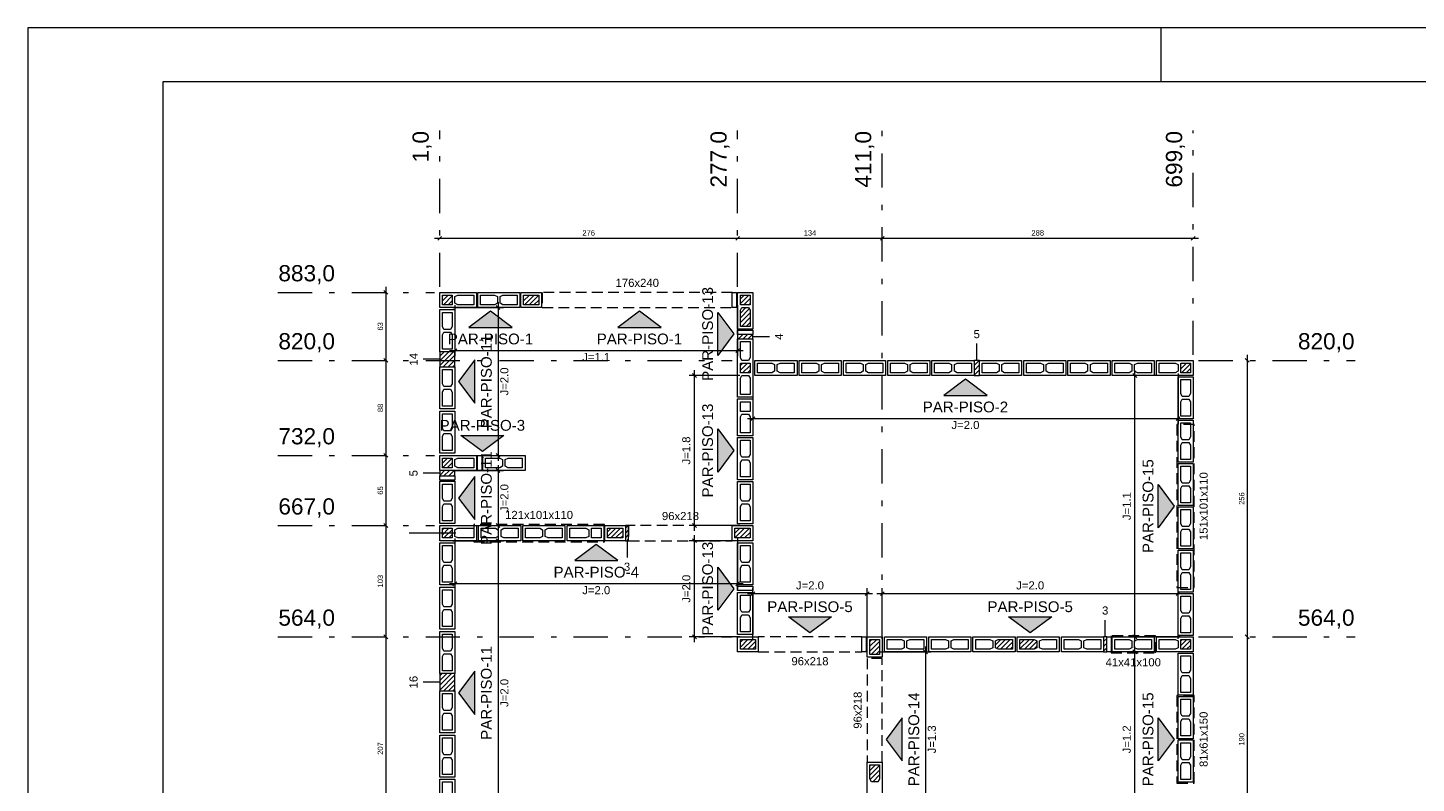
# Model space of a CAD drawing. Header units: millimetres. Extents: x 337 to 624, y -381 to -65.
# Tile 103 of 139: x 337 to 363, y -79 to -65. Entities that reach past the tile are written whole.
import ezdxf

# ---------------------------------------------------------------- set-up
doc = ezdxf.new("R2010")
doc.units = ezdxf.units.MM
doc.header["$MEASUREMENT"] = 0
doc.linetypes.add('DASHDOT2', pattern=[1.27, 0.635, -0.3175, 0, -0.3175])
doc.linetypes.add('JIS_02_2.0', pattern=[0.3, 0.2, -0.1])
for name, color, linetype, lineweight in [('Cotas', 7, 'Continuous', 5), ('Nível 1', 142, 'Continuous', 0), ('PA-Ajustes', 8, 'Continuous', 5), ('PA-Eixos', 9, 'DASHDOT2', 13), ('PA-Graute', 8, 'Continuous', 0), ('PA-Janelas', 6, 'JIS_02_2.0', 0), ('PA-Portas', 6, 'JIS_02_2.0', 0), ('PE-Contrafiamento L', 1, 'Continuous', 13), ('PE-Contrafiamento T', 1, 'Continuous', 5), ('PE-Inteiro', 7, 'Continuous', 5), ('PE-Meio', 1, 'Continuous', 5), ('PE-Pastilha', 3, 'Continuous', 5), ('PE-Textos paredes', 7, 'Continuous', 5), ('PRANCHA 01', 7, 'Continuous', 20), ('Texto da cota', 7, 'Continuous', 0), ('Textos', 7, 'Continuous', 5)]:
    doc.layers.add(name, color=color, linetype=linetype, lineweight=lineweight)
doc.styles.add('Arial', font='arial.ttf')
pattern_1 = [(45, (273.400673, -183.737953), (-0.044194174, 0.044194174), [])]

msp = doc.modelspace()

# ---------------------------------------------------------------- hatches: boundary and pattern name
at = {"layer": 'PA-Ajustes', "linetype": 'Continuous'}
h = msp.add_hatch(dxfattribs=at)
h.set_pattern_fill('ANSI31', color=8, scale=0.5, style=0)
h.set_pattern_definition(pattern_1)
h.paths.add_polyline_path([(350.8649, -70.7497), (350.5849, -70.7497), (350.5849, -70.8297), (350.8649, -70.8297)])
h = msp.add_hatch(dxfattribs=at)
h.set_pattern_fill('ANSI31', color=8, scale=0.5, style=0)
h.set_pattern_definition(pattern_1)
h.paths.add_polyline_path([(345.0649, -71.3497), (345.3449, -71.3497), (345.3449, -71.0697), (345.0649, -71.0697)])
h = msp.add_hatch(dxfattribs=at)
h.set_pattern_fill('ANSI31', color=8, scale=0.5, style=0)
h.set_pattern_definition(pattern_1)
h.paths.add_polyline_path([(354.9649, -71.2297), (354.9649, -71.5097), (355.0651, -71.5097), (355.0651, -71.2297)])
h = msp.add_hatch(dxfattribs=at)
h.set_pattern_fill('ANSI31', color=8, scale=0.5, style=0)
h.set_pattern_definition(pattern_1)
h.paths.add_polyline_path([(345.0649, -73.3697), (345.3449, -73.3697), (345.3449, -73.2697), (345.0649, -73.2697)])
h = msp.add_hatch(dxfattribs=at)
h.set_pattern_fill('ANSI31', color=8, scale=0.5, style=0)
h.set_pattern_definition(pattern_1)
h.paths.add_polyline_path([(348.5049, -74.2897), (348.5049, -74.5697), (348.5649, -74.5697), (348.5649, -74.2897)])
h = msp.add_hatch(dxfattribs=at)
h.set_pattern_fill('ANSI31', color=8, scale=0.5, style=0)
h.set_pattern_definition(pattern_1)
h.paths.add_polyline_path([(357.4251, -76.6297), (357.4251, -76.3497), (357.3651, -76.3497), (357.3651, -76.6297)])
h = msp.add_hatch(dxfattribs=at)
h.set_pattern_fill('ANSI31', color=8, scale=0.5, style=0)
h.set_pattern_definition(pattern_1)
h.paths.add_polyline_path([(345.0649, -77.3497), (345.3449, -77.3497), (345.3449, -77.0297), (345.0649, -77.0297)])
at = {"layer": 'PA-Graute', "linetype": 'Continuous'}
h = msp.add_hatch(dxfattribs=at)
h.set_pattern_fill('ANSI31', color=8, scale=0.5, style=0)
h.set_pattern_definition(pattern_1)
h.paths.add_polyline_path([(345.1149, -70.0197), (345.2949, -70.0197), (345.2949, -70.1997), (345.1149, -70.1997)])
h = msp.add_hatch(dxfattribs=at)
h.set_pattern_fill('ANSI31', color=8, scale=0.5, style=0)
h.set_pattern_definition(pattern_1)
h.paths.add_polyline_path([(346.6177, -70.0197), (346.8977, -70.0197), (346.8977, -70.1997), (346.6177, -70.1997)])
h = msp.add_hatch(dxfattribs=at)
h.set_pattern_fill('ANSI31', color=8, scale=0.5, style=0)
h.set_pattern_definition(pattern_1)
h.paths.add_polyline_path([(350.8149, -70.0197), (350.8149, -70.1997), (350.6349, -70.1997), (350.6349, -70.0197)])
h = msp.add_hatch(dxfattribs=at)
h.set_pattern_fill('ANSI31', color=8, scale=0.5, style=0)
h.set_pattern_definition(pattern_1)
h.paths.add_polyline_path([(350.7869, -70.2497), (350.8149, -70.3017), (350.8149, -70.5997), (350.6349, -70.5997), (350.6349, -70.3017), (350.6629, -70.2497)])
h = msp.add_hatch(dxfattribs=at)
h.set_pattern_fill('ANSI31', color=8, scale=0.5, style=0)
h.set_pattern_definition(pattern_1)
h.paths.add_polyline_path([(350.6349, -71.4597), (350.6349, -71.2797), (350.8149, -71.2797), (350.8149, -71.4597)])
h = msp.add_hatch(dxfattribs=at)
h.set_pattern_fill('ANSI31', color=8, scale=0.5, style=0)
h.set_pattern_definition(pattern_1)
h.paths.add_polyline_path([(358.9751, -71.4597), (358.7951, -71.4597), (358.7951, -71.2797), (358.9751, -71.2797)])
h = msp.add_hatch(dxfattribs=at)
h.set_pattern_fill('ANSI31', color=8, scale=0.5, style=0)
h.set_pattern_definition(pattern_1)
h.paths.add_polyline_path([(345.1149, -73.0397), (345.2949, -73.0397), (345.2949, -73.2197), (345.1149, -73.2197)])
h = msp.add_hatch(dxfattribs=at)
h.set_pattern_fill('ANSI31', color=8, scale=0.5, style=0)
h.set_pattern_definition(pattern_1)
h.paths.add_polyline_path([(345.1149, -74.3397), (345.2949, -74.3397), (345.2949, -74.5197), (345.1149, -74.5197)])
h = msp.add_hatch(dxfattribs=at)
h.set_pattern_fill('ANSI31', color=8, scale=0.5, style=0)
h.set_pattern_definition(pattern_1)
h.paths.add_polyline_path([(348.1749, -74.3397), (348.4549, -74.3397), (348.4549, -74.5197), (348.1749, -74.5197)])
h = msp.add_hatch(dxfattribs=at)
h.set_pattern_fill('ANSI31', color=8, scale=0.5, style=0)
h.set_pattern_definition(pattern_1)
h.paths.add_polyline_path([(350.8149, -74.5197), (350.5349, -74.5197), (350.5349, -74.3397), (350.8149, -74.3397)])
h = msp.add_hatch(dxfattribs=at)
h.set_pattern_fill('ANSI31', color=8, scale=0.5, style=0)
h.set_pattern_definition(pattern_1)
h.paths.add_polyline_path([(350.6349, -76.3997), (350.9149, -76.3997), (350.9149, -76.5797), (350.6349, -76.5797)])
h = msp.add_hatch(dxfattribs=at)
h.set_pattern_fill('ANSI31', color=8, scale=0.5, style=0)
h.set_pattern_definition(pattern_1)
h.paths.add_polyline_path([(353.2151, -76.3997), (353.2151, -76.6797), (353.0351, -76.6797), (353.0351, -76.3997)])
h = msp.add_hatch(dxfattribs=at)
h.set_pattern_fill('ANSI31', color=8, scale=0.5, style=0)
h.set_pattern_definition(pattern_1)
h.paths.add_polyline_path([(355.6751, -76.5797), (355.4121, -76.5797), (355.3601, -76.5517), (355.3601, -76.4277), (355.4121, -76.3997), (355.6751, -76.3997)])
h = msp.add_hatch(dxfattribs=at)
h.set_pattern_fill('ANSI31', color=8, scale=0.5, style=0)
h.set_pattern_definition(pattern_1)
h.paths.add_polyline_path([(355.8151, -76.3997), (356.0781, -76.3997), (356.1301, -76.4277), (356.1301, -76.5517), (356.0781, -76.5797), (355.8151, -76.5797)])
h = msp.add_hatch(dxfattribs=at)
h.set_pattern_fill('ANSI31', color=8, scale=0.5, style=0)
h.set_pattern_definition(pattern_1)
h.paths.add_polyline_path([(358.9751, -76.5797), (358.7951, -76.5797), (358.7951, -76.3997), (358.9751, -76.3997)])
h = msp.add_hatch(dxfattribs=at)
h.set_pattern_fill('ANSI31', color=8, scale=0.5, style=0)
h.set_pattern_definition(pattern_1)
h.paths.add_polyline_path([(353.2151, -78.7197), (353.2151, -78.9827), (353.1871, -79.0347), (353.0631, -79.0347), (353.0351, -78.9827), (353.0351, -78.7197)])
at = {"layer": 'PE-Textos paredes', "linetype": 'Continuous'}
for points in [[(346.0049, -70.3197), (345.6049, -70.6197), (346.4049, -70.6197)], [(348.7649, -70.3197), (348.3649, -70.6197), (349.1649, -70.6197)], [(350.5149, -70.7397), (350.2149, -71.1397), (350.2149, -70.3397)], [(345.4149, -71.6197), (345.7149, -72.0197), (345.7149, -71.2197)], [(354.805, -71.5797), (354.405, -71.8797), (355.205, -71.8797)], [(350.5149, -72.8997), (350.2149, -73.2997), (350.2149, -72.4997)], [(345.8549, -72.9197), (345.4549, -72.6197), (346.2549, -72.6197)], [(345.4149, -73.7797), (345.7149, -74.1797), (345.7149, -73.3797)], [(358.6751, -73.9297), (358.3751, -74.3297), (358.3751, -73.5297)], [(347.9649, -74.6397), (347.5649, -74.9397), (348.3649, -74.9397)], [(350.5149, -75.4597), (350.2149, -75.8597), (350.2149, -75.0597)], [(351.925, -76.2797), (351.525, -75.9797), (352.325, -75.9797)], [(356.0051, -76.2797), (355.6051, -75.9797), (356.4051, -75.9797)], [(345.4149, -77.3897), (345.7149, -77.7897), (345.7149, -76.9897)], [(353.3351, -78.2497), (353.6351, -78.6497), (353.6351, -77.8497)], [(358.6751, -78.2497), (358.3751, -78.6497), (358.3751, -77.8497)]]:
    msp.add_hatch(color=7, dxfattribs=at).paths.add_polyline_path(points)

# ---------------------------------------------------------------- linework, layer by layer
at = {"layer": 'Cotas'}
for p, q in [((345.1002, -68.9343), (345.0295, -69.0051)), ((350.6202, -68.9343), (350.5495, -69.0051)), ((350.6202, -68.9343), (350.5495, -69.0051)), ((353.3004, -68.9343), (353.2297, -69.0051)), ((353.3004, -68.9343), (353.2297, -69.0051)), ((359.0604, -68.9343), (358.9897, -69.0051)), ((350.6849, -68.9697), (344.9649, -68.9697)), ((353.3651, -68.9697), (350.4849, -68.9697)), ((359.1251, -68.9697), (353.1651, -68.9697)), ((344.0295, -69.9343), (344.1002, -70.0051)), ((344.0649, -69.8697), (344.0649, -71.3297)), ((345.3449, -70.2097), (345.3449, -71.1497)), ((346.1095, -70.2143), (346.1802, -70.2851)), ((346.1449, -70.1497), (346.1449, -73.0897)), ((350.5849, -70.2097), (350.5849, -71.1497)), ((345.3049, -70.2497), (346.2449, -70.2497)), ((344.0295, -71.1943), (344.1002, -71.2651)), ((344.0295, -71.1943), (344.1002, -71.2651)), ((344.0649, -71.1297), (344.0649, -73.0897)), ((350.6849, -71.0497), (345.2449, -71.0497)), ((345.3802, -71.0143), (345.3095, -71.0851)), ((350.6202, -71.0143), (350.5495, -71.0851)), ((359.9897, -71.1943), (360.0604, -71.2651)), ((360.0251, -71.1297), (360.0251, -76.4497)), ((350.6249, -71.5097), (349.6849, -71.5097)), ((349.8202, -71.5451), (349.7495, -71.4743)), ((349.7849, -74.3897), (349.7849, -71.4097)), ((350.8649, -71.4697), (350.8649, -72.4097)), ((358.7851, -71.5097), (357.8451, -71.5097)), ((357.9804, -71.5451), (357.9097, -71.4743)), ((357.9451, -76.4497), (357.9451, -71.4097)), ((358.7451, -71.4697), (358.7451, -72.4097)), ((350.9002, -72.2743), (350.8295, -72.3451)), ((358.7804, -72.2743), (358.7097, -72.3451)), ((358.8451, -72.3097), (350.7649, -72.3097)), ((344.0295, -72.9543), (344.1002, -73.0251)), ((344.0295, -72.9543), (344.1002, -73.0251)), ((344.0649, -72.8897), (344.0649, -74.3897)), ((345.3049, -72.9897), (346.2449, -72.9897)), ((346.1095, -72.9543), (346.1802, -73.0251)), ((345.3049, -73.2697), (346.2449, -73.2697)), ((346.1095, -73.2343), (346.1802, -73.3051)), ((346.1449, -73.1697), (346.1449, -74.3897)), ((344.0295, -74.2543), (344.1002, -74.3251)), ((344.0295, -74.2543), (344.1002, -74.3251)), ((344.0649, -74.1897), (344.0649, -76.4497)), ((345.3049, -74.2897), (346.2449, -74.2897)), ((346.1095, -74.2543), (346.1802, -74.3251)), ((350.6249, -74.2897), (349.6849, -74.2897)), ((349.8202, -74.3251), (349.7495, -74.2543)), ((345.3049, -74.5697), (346.2449, -74.5697)), ((345.3449, -74.5297), (345.3449, -75.4697)), ((346.1095, -74.5343), (346.1802, -74.6051)), ((346.1449, -74.4697), (346.1449, -80.3097)), ((350.6249, -74.5697), (349.6849, -74.5697)), ((349.8202, -74.6051), (349.7495, -74.5343)), ((349.7849, -76.4497), (349.7849, -74.4697)), ((350.5849, -74.5297), (350.5849, -75.4697)), ((350.6849, -75.3697), (345.2449, -75.3697)), ((345.3802, -75.3343), (345.3095, -75.4051)), ((350.6202, -75.3343), (350.5495, -75.4051)), ((350.7649, -75.5497), (353.0851, -75.5497)), ((350.8295, -75.5851), (350.9002, -75.5143)), ((350.8649, -76.3897), (350.8649, -75.4497)), ((352.9497, -75.5851), (353.0204, -75.5143)), ((352.9851, -76.3897), (352.9851, -75.4497)), ((353.1651, -75.5497), (358.8451, -75.5497)), ((353.2297, -75.5851), (353.3004, -75.5143)), ((353.2651, -76.3897), (353.2651, -75.4497)), ((358.7097, -75.5851), (358.7804, -75.5143)), ((358.7451, -76.3897), (358.7451, -75.4497)), ((344.0295, -76.3143), (344.1002, -76.3851)), ((344.0295, -76.3143), (344.1002, -76.3851)), ((344.0649, -76.2497), (344.0649, -80.5897)), ((350.6249, -76.3497), (349.6849, -76.3497)), ((349.8202, -76.3851), (349.7495, -76.3143)), ((358.7851, -76.3497), (357.8451, -76.3497)), ((357.9804, -76.3851), (357.9097, -76.3143)), ((359.9897, -76.3143), (360.0604, -76.3851)), ((359.9897, -76.3143), (360.0604, -76.3851)), ((360.0251, -76.2497), (360.0251, -80.2497)), ((353.2251, -76.6297), (354.1651, -76.6297)), ((354.0297, -76.5943), (354.1004, -76.6651)), ((354.0651, -76.5297), (354.0651, -79.9697)), ((358.7851, -76.6297), (357.8451, -76.6297)), ((357.9804, -76.6651), (357.9097, -76.5943)), ((357.9451, -79.9697), (357.9451, -76.5297))]:
    msp.add_line(p, q, dxfattribs=at)
for points in [[(350.8749, -70.7897), (351.1749, -70.7897)], [(355.015, -71.2197), (355.015, -70.9197)], [(345.0549, -71.2097), (344.7549, -71.2097)], [(345.0549, -73.3197), (344.7549, -73.3197)], [(348.5349, -74.5797), (348.5349, -74.8797)], [(357.3951, -76.3397), (357.3951, -76.0397)], [(345.0549, -77.1897), (344.7549, -77.1897)]]:
    msp.add_lwpolyline(points, dxfattribs=at)
at = {"layer": 'Nível 1'}
msp.add_line((345.3649, -74.4297), (344.4976, -74.4297), dxfattribs=at)
at = {"layer": 'PA-Ajustes', "linetype": 'Continuous'}
for points in [[(350.8649, -70.7497), (350.5849, -70.7497), (350.5849, -70.8297), (350.8649, -70.8297), (350.8649, -70.7497)], [(345.0649, -71.3497), (345.3449, -71.3497), (345.3449, -71.0697), (345.0649, -71.0697), (345.0649, -71.3497)], [(354.9649, -71.2297), (354.9649, -71.5097), (355.0651, -71.5097), (355.0651, -71.2297), (354.9649, -71.2297)], [(345.0649, -73.3697), (345.3449, -73.3697), (345.3449, -73.2697), (345.0649, -73.2697), (345.0649, -73.3697)], [(348.5049, -74.2897), (348.5049, -74.5697), (348.5649, -74.5697), (348.5649, -74.2897), (348.5049, -74.2897)], [(357.4251, -76.6297), (357.4251, -76.3497), (357.3651, -76.3497), (357.3651, -76.6297), (357.4251, -76.6297)], [(345.0649, -77.3497), (345.3449, -77.3497), (345.3449, -77.0297), (345.0649, -77.0297), (345.0649, -77.3497)]]:
    msp.add_lwpolyline(points, dxfattribs=at)
at = {"layer": 'PA-Eixos'}
for p, q in [((345.0649, -69.8697), (345.0649, -66.9697)), ((350.5849, -69.8697), (350.5849, -66.9697)), ((353.2651, -76.2497), (353.2651, -66.9697)), ((359.0251, -71.1297), (359.0251, -66.9697)), ((342.0649, -69.9697), (344.9649, -69.9697)), ((342.0649, -71.2297), (350.4849, -71.2297)), ((359.1251, -71.2297), (362.0251, -71.2297)), ((342.0649, -72.9897), (344.9649, -72.9897)), ((342.0649, -74.2897), (344.9649, -74.2897)), ((342.0649, -76.3497), (350.4849, -76.3497)), ((359.1251, -76.3497), (362.0251, -76.3497))]:
    msp.add_line(p, q, dxfattribs=at)
at = {"layer": 'PA-Janelas'}
for points in [[(359.0451, -72.4197), (358.7251, -72.4197), (358.7251, -75.4397), (359.0451, -75.4397), (359.0451, -72.4197)], [(345.6949, -74.2697), (345.6949, -74.5897), (348.1149, -74.5897), (348.1149, -74.2697), (345.6949, -74.2697)], [(358.3251, -76.6497), (358.3251, -76.3297), (357.5051, -76.3297), (357.5051, -76.6497), (358.3251, -76.6497)], [(359.0451, -77.4397), (358.7251, -77.4397), (358.7251, -79.0597), (359.0451, -79.0597), (359.0451, -77.4397)]]:
    msp.add_lwpolyline(points, dxfattribs=at)
at = {"layer": 'PA-Portas'}
for points in [[(346.9649, -69.9697), (346.9649, -70.2497), (350.4849, -70.2497), (350.4849, -69.9697), (346.9649, -69.9697)], [(348.5649, -74.2897), (348.5649, -74.5697), (350.4849, -74.5697), (350.4849, -74.2897), (348.5649, -74.2897)], [(352.885, -76.6297), (352.885, -76.3497), (350.965, -76.3497), (350.965, -76.6297), (352.885, -76.6297)], [(352.9851, -78.6697), (353.2651, -78.6697), (353.2651, -76.7497), (352.9851, -76.7497), (352.9851, -78.6697)]]:
    msp.add_lwpolyline(points, dxfattribs=at)
at = {"layer": 'PE-Contrafiamento L', "linetype": 'Continuous'}
for points in [[(345.0649, -69.9697), (345.7449, -69.9697), (345.7449, -70.2497), (345.0649, -70.2497), (345.0649, -69.9697)], [(350.8649, -69.9697), (350.8649, -70.6497), (350.5849, -70.6497), (350.5849, -69.9697), (350.8649, -69.9697)], [(359.0251, -71.5097), (358.3451, -71.5097), (358.3451, -71.2297), (359.0251, -71.2297), (359.0251, -71.5097)], [(350.8649, -71.9447), (350.8649, -72.6247), (350.5849, -72.6247), (350.5849, -71.9447), (350.8649, -71.9447)], [(345.0649, -72.9897), (345.7449, -72.9897), (345.7449, -73.2697), (345.0649, -73.2697), (345.0649, -72.9897)], [(345.0649, -74.2897), (345.7449, -74.2897), (345.7449, -74.5697), (345.0649, -74.5697), (345.0649, -74.2897)], [(348.1049, -74.5697), (347.4249, -74.5697), (347.4249, -74.2897), (348.1049, -74.2897), (348.1049, -74.5697)], [(359.0251, -76.6297), (358.3451, -76.6297), (358.3451, -76.3497), (359.0251, -76.3497), (359.0251, -76.6297)]]:
    msp.add_lwpolyline(points, dxfattribs=at)
at = {"layer": 'PE-Contrafiamento L', "linetype": 'Continuous', "lineweight": 5}
for points in [[(345.1149, -70.0197), (345.2949, -70.0197), (345.2949, -70.1997), (345.1149, -70.1997), (345.1149, -70.0197)], [(345.3449, -70.0477), (345.3969, -70.0197), (345.6949, -70.0197), (345.6949, -70.1997), (345.3969, -70.1997), (345.3449, -70.1717), (345.3449, -70.0477)], [(350.8149, -70.0197), (350.8149, -70.1997), (350.6349, -70.1997), (350.6349, -70.0197), (350.8149, -70.0197)], [(350.7869, -70.2497), (350.8149, -70.3017), (350.8149, -70.5997), (350.6349, -70.5997), (350.6349, -70.3017), (350.6629, -70.2497), (350.7869, -70.2497)], [(358.7451, -71.4317), (358.6931, -71.4597), (358.3951, -71.4597), (358.3951, -71.2797), (358.6931, -71.2797), (358.7451, -71.3077), (358.7451, -71.4317)], [(358.9751, -71.4597), (358.7951, -71.4597), (358.7951, -71.2797), (358.9751, -71.2797), (358.9751, -71.4597)], [(350.8149, -71.9947), (350.8149, -72.1747), (350.6349, -72.1747), (350.6349, -71.9947), (350.8149, -71.9947)], [(350.7869, -72.2247), (350.8149, -72.2767), (350.8149, -72.5747), (350.6349, -72.5747), (350.6349, -72.2767), (350.6629, -72.2247), (350.7869, -72.2247)], [(345.1149, -73.0397), (345.2949, -73.0397), (345.2949, -73.2197), (345.1149, -73.2197), (345.1149, -73.0397)], [(345.3449, -73.0677), (345.3969, -73.0397), (345.6949, -73.0397), (345.6949, -73.2197), (345.3969, -73.2197), (345.3449, -73.1917), (345.3449, -73.0677)], [(345.1149, -74.3397), (345.2949, -74.3397), (345.2949, -74.5197), (345.1149, -74.5197), (345.1149, -74.3397)], [(345.3449, -74.3677), (345.3969, -74.3397), (345.6949, -74.3397), (345.6949, -74.5197), (345.3969, -74.5197), (345.3449, -74.4917), (345.3449, -74.3677)], [(347.8249, -74.4917), (347.7729, -74.5197), (347.4749, -74.5197), (347.4749, -74.3397), (347.7729, -74.3397), (347.8249, -74.3677), (347.8249, -74.4917)], [(348.0549, -74.5197), (347.8749, -74.5197), (347.8749, -74.3397), (348.0549, -74.3397), (348.0549, -74.5197)], [(358.7451, -76.5517), (358.6931, -76.5797), (358.3951, -76.5797), (358.3951, -76.3997), (358.6931, -76.3997), (358.7451, -76.4277), (358.7451, -76.5517)], [(358.9751, -76.5797), (358.7951, -76.5797), (358.7951, -76.3997), (358.9751, -76.3997), (358.9751, -76.5797)]]:
    msp.add_lwpolyline(points, dxfattribs=at)
at = {"layer": 'PE-Contrafiamento T', "linetype": 'Continuous'}
msp.add_lwpolyline([(350.5849, -71.9097), (350.5849, -70.8297), (350.8649, -70.8297), (350.8649, -71.9097), (350.5849, -71.9097)], dxfattribs=at)
at = {"layer": 'PE-Contrafiamento T', "linetype": 'Continuous', "lineweight": 5}
for points in [[(350.8149, -70.8797), (350.8149, -71.1777), (350.7869, -71.2297), (350.6629, -71.2297), (350.6349, -71.1777), (350.6349, -70.8797), (350.8149, -70.8797)], [(350.6349, -71.4597), (350.6349, -71.2797), (350.8149, -71.2797), (350.8149, -71.4597), (350.6349, -71.4597)], [(350.6349, -71.8597), (350.6349, -71.5617), (350.6629, -71.5097), (350.7869, -71.5097), (350.8149, -71.5617), (350.8149, -71.8597), (350.6349, -71.8597)]]:
    msp.add_lwpolyline(points, dxfattribs=at)
at = {"layer": 'PE-Inteiro', "linetype": 'Continuous'}
for points in [[(345.7677, -69.9697), (346.5477, -69.9697), (346.5477, -70.2497), (345.7677, -70.2497), (345.7677, -69.9697)], [(345.0649, -71.0697), (345.0649, -70.2897), (345.3449, -70.2897), (345.3449, -71.0697), (345.0649, -71.0697)], [(350.9049, -71.2297), (351.6849, -71.2297), (351.6849, -71.5097), (350.9049, -71.5097), (350.9049, -71.2297)], [(351.7249, -71.2297), (352.5049, -71.2297), (352.5049, -71.5097), (351.7249, -71.5097), (351.7249, -71.2297)], [(352.5449, -71.2297), (353.3249, -71.2297), (353.3249, -71.5097), (352.5449, -71.5097), (352.5449, -71.2297)], [(353.3649, -71.2297), (354.1449, -71.2297), (354.1449, -71.5097), (353.3649, -71.5097), (353.3649, -71.2297)], [(354.1849, -71.2297), (354.9649, -71.2297), (354.9649, -71.5097), (354.1849, -71.5097), (354.1849, -71.2297)], [(355.0651, -71.2297), (355.8451, -71.2297), (355.8451, -71.5097), (355.0651, -71.5097), (355.0651, -71.2297)], [(355.8851, -71.2297), (356.6651, -71.2297), (356.6651, -71.5097), (355.8851, -71.5097), (355.8851, -71.2297)], [(356.7051, -71.2297), (357.4851, -71.2297), (357.4851, -71.5097), (356.7051, -71.5097), (356.7051, -71.2297)], [(357.5251, -71.2297), (358.3051, -71.2297), (358.3051, -71.5097), (357.5251, -71.5097), (357.5251, -71.2297)], [(345.0649, -72.1297), (345.0649, -71.3497), (345.3449, -71.3497), (345.3449, -72.1297), (345.0649, -72.1297)], [(359.0251, -71.5326), (359.0251, -72.3126), (358.7451, -72.3126), (358.7451, -71.5326), (359.0251, -71.5326)], [(345.0649, -72.9497), (345.0649, -72.1697), (345.3449, -72.1697), (345.3449, -72.9497), (345.0649, -72.9497)], [(359.0251, -72.3354), (359.0251, -73.1154), (358.7451, -73.1154), (358.7451, -72.3354), (359.0251, -72.3354)], [(350.8649, -72.6597), (350.8649, -73.4397), (350.5849, -73.4397), (350.5849, -72.6597), (350.8649, -72.6597)], [(346.6449, -73.2697), (345.8649, -73.2697), (345.8649, -72.9897), (346.6449, -72.9897), (346.6449, -73.2697)], [(359.0251, -73.1383), (359.0251, -73.9183), (358.7451, -73.9183), (358.7451, -73.1383), (359.0251, -73.1383)], [(345.0649, -74.2497), (345.0649, -73.4697), (345.3449, -73.4697), (345.3449, -74.2497), (345.0649, -74.2497)], [(350.8649, -73.4747), (350.8649, -74.2547), (350.5849, -74.2547), (350.5849, -73.4747), (350.8649, -73.4747)], [(359.0251, -73.9411), (359.0251, -74.7211), (358.7451, -74.7211), (358.7451, -73.9411), (359.0251, -73.9411)], [(345.7849, -74.2897), (346.5649, -74.2897), (346.5649, -74.5697), (345.7849, -74.5697), (345.7849, -74.2897)], [(346.6049, -74.2897), (347.3849, -74.2897), (347.3849, -74.5697), (346.6049, -74.5697), (346.6049, -74.2897)], [(345.0649, -75.3897), (345.0649, -74.6097), (345.3449, -74.6097), (345.3449, -75.3897), (345.0649, -75.3897)], [(350.8649, -74.6097), (350.8649, -75.3897), (350.5849, -75.3897), (350.5849, -74.6097), (350.8649, -74.6097)], [(359.0251, -74.744), (359.0251, -75.524), (358.7451, -75.524), (358.7451, -74.744), (359.0251, -74.744)], [(345.0649, -76.2097), (345.0649, -75.4297), (345.3449, -75.4297), (345.3449, -76.2097), (345.0649, -76.2097)], [(350.8649, -75.5297), (350.8649, -76.3097), (350.5849, -76.3097), (350.5849, -75.5297), (350.8649, -75.5297)], [(359.0251, -75.5468), (359.0251, -76.3268), (358.7451, -76.3268), (358.7451, -75.5468), (359.0251, -75.5468)], [(345.0649, -77.0297), (345.0649, -76.2497), (345.3449, -76.2497), (345.3449, -77.0297), (345.0649, -77.0297)], [(354.0851, -76.6297), (353.3051, -76.6297), (353.3051, -76.3497), (354.0851, -76.3497), (354.0851, -76.6297)], [(354.9051, -76.6297), (354.1251, -76.6297), (354.1251, -76.3497), (354.9051, -76.3497), (354.9051, -76.6297)], [(355.7251, -76.6297), (354.9451, -76.6297), (354.9451, -76.3497), (355.7251, -76.3497), (355.7251, -76.6297)], [(356.5451, -76.6297), (355.7651, -76.6297), (355.7651, -76.3497), (356.5451, -76.3497), (356.5451, -76.6297)], [(357.3651, -76.6297), (356.5851, -76.6297), (356.5851, -76.3497), (357.3651, -76.3497), (357.3651, -76.6297)], [(358.3051, -76.6297), (357.5251, -76.6297), (357.5251, -76.3497), (358.3051, -76.3497), (358.3051, -76.6297)], [(359.0251, -76.6537), (359.0251, -77.4337), (358.7451, -77.4337), (358.7451, -76.6537), (359.0251, -76.6537)], [(345.0649, -78.1297), (345.0649, -77.3497), (345.3449, -77.3497), (345.3449, -78.1297), (345.0649, -78.1297)], [(359.0251, -77.4577), (359.0251, -78.2377), (358.7451, -78.2377), (358.7451, -77.4577), (359.0251, -77.4577)], [(345.0649, -78.9497), (345.0649, -78.1697), (345.3449, -78.1697), (345.3449, -78.9497), (345.0649, -78.9497)], [(359.0251, -78.2617), (359.0251, -79.0417), (358.7451, -79.0417), (358.7451, -78.2617), (359.0251, -78.2617)], [(352.9851, -79.4497), (352.9851, -78.6697), (353.2651, -78.6697), (353.2651, -79.4497), (352.9851, -79.4497)], [(345.0649, -79.7697), (345.0649, -78.9897), (345.3449, -78.9897), (345.3449, -79.7697), (345.0649, -79.7697)]]:
    msp.add_lwpolyline(points, dxfattribs=at)
at = {"layer": 'PE-Inteiro', "linetype": 'Continuous', "lineweight": 5}
for points in [[(345.8177, -70.0197), (346.0807, -70.0197), (346.1327, -70.0477), (346.1327, -70.1717), (346.0807, -70.1997), (345.8177, -70.1997), (345.8177, -70.0197)], [(346.4977, -70.1997), (346.2347, -70.1997), (346.1827, -70.1717), (346.1827, -70.0477), (346.2347, -70.0197), (346.4977, -70.0197), (346.4977, -70.1997)], [(345.2949, -70.3397), (345.2949, -70.6027), (345.2669, -70.6547), (345.1429, -70.6547), (345.1149, -70.6027), (345.1149, -70.3397), (345.2949, -70.3397)], [(345.1149, -71.0197), (345.1149, -70.7567), (345.1429, -70.7047), (345.2669, -70.7047), (345.2949, -70.7567), (345.2949, -71.0197), (345.1149, -71.0197)], [(345.2949, -71.3997), (345.2949, -71.6627), (345.2669, -71.7147), (345.1429, -71.7147), (345.1149, -71.6627), (345.1149, -71.3997), (345.2949, -71.3997)], [(350.9549, -71.2797), (351.2179, -71.2797), (351.2699, -71.3077), (351.2699, -71.4317), (351.2179, -71.4597), (350.9549, -71.4597), (350.9549, -71.2797)], [(351.6349, -71.4597), (351.3719, -71.4597), (351.3199, -71.4317), (351.3199, -71.3077), (351.3719, -71.2797), (351.6349, -71.2797), (351.6349, -71.4597)], [(351.7749, -71.2797), (352.0379, -71.2797), (352.0899, -71.3077), (352.0899, -71.4317), (352.0379, -71.4597), (351.7749, -71.4597), (351.7749, -71.2797)], [(352.4549, -71.4597), (352.1919, -71.4597), (352.1399, -71.4317), (352.1399, -71.3077), (352.1919, -71.2797), (352.4549, -71.2797), (352.4549, -71.4597)], [(352.5949, -71.2797), (352.8579, -71.2797), (352.9099, -71.3077), (352.9099, -71.4317), (352.8579, -71.4597), (352.5949, -71.4597), (352.5949, -71.2797)], [(353.2749, -71.4597), (353.0119, -71.4597), (352.9599, -71.4317), (352.9599, -71.3077), (353.0119, -71.2797), (353.2749, -71.2797), (353.2749, -71.4597)], [(353.4149, -71.2797), (353.6779, -71.2797), (353.7299, -71.3077), (353.7299, -71.4317), (353.6779, -71.4597), (353.4149, -71.4597), (353.4149, -71.2797)], [(354.0949, -71.4597), (353.8319, -71.4597), (353.7799, -71.4317), (353.7799, -71.3077), (353.8319, -71.2797), (354.0949, -71.2797), (354.0949, -71.4597)], [(354.2349, -71.2797), (354.4979, -71.2797), (354.5499, -71.3077), (354.5499, -71.4317), (354.4979, -71.4597), (354.2349, -71.4597), (354.2349, -71.2797)], [(354.9149, -71.4597), (354.6519, -71.4597), (354.5999, -71.4317), (354.5999, -71.3077), (354.6519, -71.2797), (354.9149, -71.2797), (354.9149, -71.4597)], [(355.1151, -71.2797), (355.3781, -71.2797), (355.4301, -71.3077), (355.4301, -71.4317), (355.3781, -71.4597), (355.1151, -71.4597), (355.1151, -71.2797)], [(355.7951, -71.4597), (355.5321, -71.4597), (355.4801, -71.4317), (355.4801, -71.3077), (355.5321, -71.2797), (355.7951, -71.2797), (355.7951, -71.4597)], [(355.9351, -71.2797), (356.1981, -71.2797), (356.2501, -71.3077), (356.2501, -71.4317), (356.1981, -71.4597), (355.9351, -71.4597), (355.9351, -71.2797)], [(356.6151, -71.4597), (356.3521, -71.4597), (356.3001, -71.4317), (356.3001, -71.3077), (356.3521, -71.2797), (356.6151, -71.2797), (356.6151, -71.4597)], [(356.7551, -71.2797), (357.0181, -71.2797), (357.0701, -71.3077), (357.0701, -71.4317), (357.0181, -71.4597), (356.7551, -71.4597), (356.7551, -71.2797)], [(357.4351, -71.4597), (357.1721, -71.4597), (357.1201, -71.4317), (357.1201, -71.3077), (357.1721, -71.2797), (357.4351, -71.2797), (357.4351, -71.4597)], [(357.5751, -71.2797), (357.8381, -71.2797), (357.8901, -71.3077), (357.8901, -71.4317), (357.8381, -71.4597), (357.5751, -71.4597), (357.5751, -71.2797)], [(358.2551, -71.4597), (357.9921, -71.4597), (357.9401, -71.4317), (357.9401, -71.3077), (357.9921, -71.2797), (358.2551, -71.2797), (358.2551, -71.4597)], [(345.1149, -72.0797), (345.1149, -71.8167), (345.1429, -71.7647), (345.2669, -71.7647), (345.2949, -71.8167), (345.2949, -72.0797), (345.1149, -72.0797)], [(358.9751, -71.5826), (358.9751, -71.8456), (358.9471, -71.8976), (358.8231, -71.8976), (358.7951, -71.8456), (358.7951, -71.5826), (358.9751, -71.5826)], [(358.7951, -72.2626), (358.7951, -71.9996), (358.8231, -71.9476), (358.9471, -71.9476), (358.9751, -71.9996), (358.9751, -72.2626), (358.7951, -72.2626)], [(345.2949, -72.2197), (345.2949, -72.4827), (345.2669, -72.5347), (345.1429, -72.5347), (345.1149, -72.4827), (345.1149, -72.2197), (345.2949, -72.2197)], [(358.9751, -72.3854), (358.9751, -72.6484), (358.9471, -72.7004), (358.8231, -72.7004), (358.7951, -72.6484), (358.7951, -72.3854), (358.9751, -72.3854)], [(345.1149, -72.8997), (345.1149, -72.6367), (345.1429, -72.5847), (345.2669, -72.5847), (345.2949, -72.6367), (345.2949, -72.8997), (345.1149, -72.8997)], [(350.8149, -72.7097), (350.8149, -72.9727), (350.7869, -73.0247), (350.6629, -73.0247), (350.6349, -72.9727), (350.6349, -72.7097), (350.8149, -72.7097)], [(358.7951, -73.0654), (358.7951, -72.8024), (358.8231, -72.7504), (358.9471, -72.7504), (358.9751, -72.8024), (358.9751, -73.0654), (358.7951, -73.0654)], [(345.9149, -73.0397), (346.1779, -73.0397), (346.2299, -73.0677), (346.2299, -73.1917), (346.1779, -73.2197), (345.9149, -73.2197), (345.9149, -73.0397)], [(346.5949, -73.2197), (346.3319, -73.2197), (346.2799, -73.1917), (346.2799, -73.0677), (346.3319, -73.0397), (346.5949, -73.0397), (346.5949, -73.2197)], [(350.6349, -73.3897), (350.6349, -73.1267), (350.6629, -73.0747), (350.7869, -73.0747), (350.8149, -73.1267), (350.8149, -73.3897), (350.6349, -73.3897)], [(358.9751, -73.1883), (358.9751, -73.4513), (358.9471, -73.5033), (358.8231, -73.5033), (358.7951, -73.4513), (358.7951, -73.1883), (358.9751, -73.1883)], [(345.2949, -73.5197), (345.2949, -73.7827), (345.2669, -73.8347), (345.1429, -73.8347), (345.1149, -73.7827), (345.1149, -73.5197), (345.2949, -73.5197)], [(350.8149, -73.5247), (350.8149, -73.7877), (350.7869, -73.8397), (350.6629, -73.8397), (350.6349, -73.7877), (350.6349, -73.5247), (350.8149, -73.5247)], [(358.7951, -73.8683), (358.7951, -73.6053), (358.8231, -73.5533), (358.9471, -73.5533), (358.9751, -73.6053), (358.9751, -73.8683), (358.7951, -73.8683)], [(345.1149, -74.1997), (345.1149, -73.9367), (345.1429, -73.8847), (345.2669, -73.8847), (345.2949, -73.9367), (345.2949, -74.1997), (345.1149, -74.1997)], [(350.6349, -74.2047), (350.6349, -73.9417), (350.6629, -73.8897), (350.7869, -73.8897), (350.8149, -73.9417), (350.8149, -74.2047), (350.6349, -74.2047)], [(358.9751, -73.9911), (358.9751, -74.2541), (358.9471, -74.3061), (358.8231, -74.3061), (358.7951, -74.2541), (358.7951, -73.9911), (358.9751, -73.9911)], [(345.8349, -74.3397), (346.0979, -74.3397), (346.1499, -74.3677), (346.1499, -74.4917), (346.0979, -74.5197), (345.8349, -74.5197), (345.8349, -74.3397)], [(346.5149, -74.5197), (346.2519, -74.5197), (346.1999, -74.4917), (346.1999, -74.3677), (346.2519, -74.3397), (346.5149, -74.3397), (346.5149, -74.5197)], [(346.6549, -74.3397), (346.9179, -74.3397), (346.9699, -74.3677), (346.9699, -74.4917), (346.9179, -74.5197), (346.6549, -74.5197), (346.6549, -74.3397)], [(347.3349, -74.5197), (347.0719, -74.5197), (347.0199, -74.4917), (347.0199, -74.3677), (347.0719, -74.3397), (347.3349, -74.3397), (347.3349, -74.5197)], [(358.7951, -74.6711), (358.7951, -74.4081), (358.8231, -74.3561), (358.9471, -74.3561), (358.9751, -74.4081), (358.9751, -74.6711), (358.7951, -74.6711)], [(345.2949, -74.6597), (345.2949, -74.9227), (345.2669, -74.9747), (345.1429, -74.9747), (345.1149, -74.9227), (345.1149, -74.6597), (345.2949, -74.6597)], [(350.8149, -74.6597), (350.8149, -74.9227), (350.7869, -74.9747), (350.6629, -74.9747), (350.6349, -74.9227), (350.6349, -74.6597), (350.8149, -74.6597)], [(358.9751, -74.794), (358.9751, -75.057), (358.9471, -75.109), (358.8231, -75.109), (358.7951, -75.057), (358.7951, -74.794), (358.9751, -74.794)], [(345.1149, -75.3397), (345.1149, -75.0767), (345.1429, -75.0247), (345.2669, -75.0247), (345.2949, -75.0767), (345.2949, -75.3397), (345.1149, -75.3397)], [(350.6349, -75.3397), (350.6349, -75.0767), (350.6629, -75.0247), (350.7869, -75.0247), (350.8149, -75.0767), (350.8149, -75.3397), (350.6349, -75.3397)], [(358.7951, -75.474), (358.7951, -75.211), (358.8231, -75.159), (358.9471, -75.159), (358.9751, -75.211), (358.9751, -75.474), (358.7951, -75.474)], [(345.2949, -75.4797), (345.2949, -75.7427), (345.2669, -75.7947), (345.1429, -75.7947), (345.1149, -75.7427), (345.1149, -75.4797), (345.2949, -75.4797)], [(350.8149, -75.5797), (350.8149, -75.8427), (350.7869, -75.8947), (350.6629, -75.8947), (350.6349, -75.8427), (350.6349, -75.5797), (350.8149, -75.5797)], [(358.9751, -75.5968), (358.9751, -75.8598), (358.9471, -75.9118), (358.8231, -75.9118), (358.7951, -75.8598), (358.7951, -75.5968), (358.9751, -75.5968)], [(345.1149, -76.1597), (345.1149, -75.8967), (345.1429, -75.8447), (345.2669, -75.8447), (345.2949, -75.8967), (345.2949, -76.1597), (345.1149, -76.1597)], [(350.6349, -76.2597), (350.6349, -75.9967), (350.6629, -75.9447), (350.7869, -75.9447), (350.8149, -75.9967), (350.8149, -76.2597), (350.6349, -76.2597)], [(358.7951, -76.2768), (358.7951, -76.0138), (358.8231, -75.9618), (358.9471, -75.9618), (358.9751, -76.0138), (358.9751, -76.2768), (358.7951, -76.2768)], [(345.2949, -76.2997), (345.2949, -76.5627), (345.2669, -76.6147), (345.1429, -76.6147), (345.1149, -76.5627), (345.1149, -76.2997), (345.2949, -76.2997)], [(353.3551, -76.3997), (353.6181, -76.3997), (353.6701, -76.4277), (353.6701, -76.5517), (353.6181, -76.5797), (353.3551, -76.5797), (353.3551, -76.3997)], [(354.0351, -76.5797), (353.7721, -76.5797), (353.7201, -76.5517), (353.7201, -76.4277), (353.7721, -76.3997), (354.0351, -76.3997), (354.0351, -76.5797)], [(354.1751, -76.3997), (354.4381, -76.3997), (354.4901, -76.4277), (354.4901, -76.5517), (354.4381, -76.5797), (354.1751, -76.5797), (354.1751, -76.3997)], [(354.8551, -76.5797), (354.5921, -76.5797), (354.5401, -76.5517), (354.5401, -76.4277), (354.5921, -76.3997), (354.8551, -76.3997), (354.8551, -76.5797)], [(354.9951, -76.3997), (355.2581, -76.3997), (355.3101, -76.4277), (355.3101, -76.5517), (355.2581, -76.5797), (354.9951, -76.5797), (354.9951, -76.3997)], [(355.6751, -76.5797), (355.4121, -76.5797), (355.3601, -76.5517), (355.3601, -76.4277), (355.4121, -76.3997), (355.6751, -76.3997), (355.6751, -76.5797)], [(355.8151, -76.3997), (356.0781, -76.3997), (356.1301, -76.4277), (356.1301, -76.5517), (356.0781, -76.5797), (355.8151, -76.5797), (355.8151, -76.3997)], [(356.4951, -76.5797), (356.2321, -76.5797), (356.1801, -76.5517), (356.1801, -76.4277), (356.2321, -76.3997), (356.4951, -76.3997), (356.4951, -76.5797)], [(356.6351, -76.3997), (356.8981, -76.3997), (356.9501, -76.4277), (356.9501, -76.5517), (356.8981, -76.5797), (356.6351, -76.5797), (356.6351, -76.3997)], [(357.3151, -76.5797), (357.0521, -76.5797), (357.0001, -76.5517), (357.0001, -76.4277), (357.0521, -76.3997), (357.3151, -76.3997), (357.3151, -76.5797)], [(357.5751, -76.3997), (357.8381, -76.3997), (357.8901, -76.4277), (357.8901, -76.5517), (357.8381, -76.5797), (357.5751, -76.5797), (357.5751, -76.3997)], [(358.2551, -76.5797), (357.9921, -76.5797), (357.9401, -76.5517), (357.9401, -76.4277), (357.9921, -76.3997), (358.2551, -76.3997), (358.2551, -76.5797)], [(345.1149, -76.9797), (345.1149, -76.7167), (345.1429, -76.6647), (345.2669, -76.6647), (345.2949, -76.7167), (345.2949, -76.9797), (345.1149, -76.9797)], [(358.9751, -76.7037), (358.9751, -76.9667), (358.9471, -77.0187), (358.8231, -77.0187), (358.7951, -76.9667), (358.7951, -76.7037), (358.9751, -76.7037)], [(358.7951, -77.3837), (358.7951, -77.1207), (358.8231, -77.0687), (358.9471, -77.0687), (358.9751, -77.1207), (358.9751, -77.3837), (358.7951, -77.3837)], [(345.2949, -77.3997), (345.2949, -77.6627), (345.2669, -77.7147), (345.1429, -77.7147), (345.1149, -77.6627), (345.1149, -77.3997), (345.2949, -77.3997)], [(358.9751, -77.5077), (358.9751, -77.7707), (358.9471, -77.8227), (358.8231, -77.8227), (358.7951, -77.7707), (358.7951, -77.5077), (358.9751, -77.5077)], [(345.1149, -78.0797), (345.1149, -77.8167), (345.1429, -77.7647), (345.2669, -77.7647), (345.2949, -77.8167), (345.2949, -78.0797), (345.1149, -78.0797)], [(358.7951, -78.1877), (358.7951, -77.9247), (358.8231, -77.8727), (358.9471, -77.8727), (358.9751, -77.9247), (358.9751, -78.1877), (358.7951, -78.1877)], [(345.2949, -78.2197), (345.2949, -78.4827), (345.2669, -78.5347), (345.1429, -78.5347), (345.1149, -78.4827), (345.1149, -78.2197), (345.2949, -78.2197)], [(358.9751, -78.3117), (358.9751, -78.5747), (358.9471, -78.6267), (358.8231, -78.6267), (358.7951, -78.5747), (358.7951, -78.3117), (358.9751, -78.3117)], [(345.1149, -78.8997), (345.1149, -78.6367), (345.1429, -78.5847), (345.2669, -78.5847), (345.2949, -78.6367), (345.2949, -78.8997), (345.1149, -78.8997)], [(353.2151, -78.7197), (353.2151, -78.9827), (353.1871, -79.0347), (353.0631, -79.0347), (353.0351, -78.9827), (353.0351, -78.7197), (353.2151, -78.7197)], [(358.7951, -78.9917), (358.7951, -78.7287), (358.8231, -78.6767), (358.9471, -78.6767), (358.9751, -78.7287), (358.9751, -78.9917), (358.7951, -78.9917)], [(345.2949, -79.0397), (345.2949, -79.3027), (345.2669, -79.3547), (345.1429, -79.3547), (345.1149, -79.3027), (345.1149, -79.0397), (345.2949, -79.0397)]]:
    msp.add_lwpolyline(points, dxfattribs=at)
at = {"layer": 'PE-Meio', "linetype": 'Continuous'}
for points in [[(346.5677, -69.9697), (346.9477, -69.9697), (346.9477, -70.2497), (346.5677, -70.2497), (346.5677, -69.9697)], [(348.1249, -74.2897), (348.5049, -74.2897), (348.5049, -74.5697), (348.1249, -74.5697), (348.1249, -74.2897)], [(350.8649, -74.5697), (350.4849, -74.5697), (350.4849, -74.2897), (350.8649, -74.2897), (350.8649, -74.5697)], [(350.5849, -76.3497), (350.9649, -76.3497), (350.9649, -76.6297), (350.5849, -76.6297), (350.5849, -76.3497)], [(353.2651, -76.3497), (353.2651, -76.7297), (352.9851, -76.7297), (352.9851, -76.3497), (353.2651, -76.3497)]]:
    msp.add_lwpolyline(points, dxfattribs=at)
at = {"layer": 'PE-Meio', "linetype": 'Continuous', "lineweight": 5}
for points in [[(346.6177, -70.0197), (346.8977, -70.0197), (346.8977, -70.1997), (346.6177, -70.1997), (346.6177, -70.0197)], [(348.1749, -74.3397), (348.4549, -74.3397), (348.4549, -74.5197), (348.1749, -74.5197), (348.1749, -74.3397)], [(350.8149, -74.5197), (350.5349, -74.5197), (350.5349, -74.3397), (350.8149, -74.3397), (350.8149, -74.5197)], [(350.6349, -76.3997), (350.9149, -76.3997), (350.9149, -76.5797), (350.6349, -76.5797), (350.6349, -76.3997)], [(353.2151, -76.3997), (353.2151, -76.6797), (353.0351, -76.6797), (353.0351, -76.3997), (353.2151, -76.3997)]]:
    msp.add_lwpolyline(points, dxfattribs=at)
at = {"layer": 'PE-Pastilha', "linetype": 'Continuous'}
for points in [[(350.4849, -69.9697), (350.5649, -69.9697), (350.5649, -70.2497), (350.4849, -70.2497), (350.4849, -69.9697)], [(350.8649, -70.6697), (350.8649, -70.7497), (350.5849, -70.7497), (350.5849, -70.6697), (350.8649, -70.6697)], [(345.8449, -73.2697), (345.7649, -73.2697), (345.7649, -72.9897), (345.8449, -72.9897), (345.8449, -73.2697)], [(345.0649, -73.4497), (345.0649, -73.3697), (345.3449, -73.3697), (345.3449, -73.4497), (345.0649, -73.4497)], [(350.8649, -75.4097), (350.8649, -75.4897), (350.5849, -75.4897), (350.5849, -75.4097), (350.8649, -75.4097)], [(352.9651, -76.6297), (352.8851, -76.6297), (352.8851, -76.3497), (352.9651, -76.3497), (352.9651, -76.6297)], [(357.5051, -76.6297), (357.4251, -76.6297), (357.4251, -76.3497), (357.5051, -76.3497), (357.5051, -76.6297)]]:
    msp.add_lwpolyline(points, dxfattribs=at)
at = {"layer": 'PE-Textos paredes'}
for points in [[(346.0049, -70.3197), (345.6049, -70.6197), (346.4049, -70.6197), (346.0049, -70.3197)], [(348.7649, -70.3197), (348.3649, -70.6197), (349.1649, -70.6197), (348.7649, -70.3197)], [(350.5149, -70.7397), (350.2149, -71.1397), (350.2149, -70.3397), (350.5149, -70.7397)], [(345.4149, -71.6197), (345.7149, -72.0197), (345.7149, -71.2197), (345.4149, -71.6197)], [(354.805, -71.5797), (354.405, -71.8797), (355.205, -71.8797), (354.805, -71.5797)], [(350.5149, -72.8997), (350.2149, -73.2997), (350.2149, -72.4997), (350.5149, -72.8997)], [(345.8549, -72.9197), (345.4549, -72.6197), (346.2549, -72.6197), (345.8549, -72.9197)], [(345.4149, -73.7797), (345.7149, -74.1797), (345.7149, -73.3797), (345.4149, -73.7797)], [(358.6751, -73.9297), (358.3751, -74.3297), (358.3751, -73.5297), (358.6751, -73.9297)], [(347.9649, -74.6397), (347.5649, -74.9397), (348.3649, -74.9397), (347.9649, -74.6397)], [(350.5149, -75.4597), (350.2149, -75.8597), (350.2149, -75.0597), (350.5149, -75.4597)], [(351.925, -76.2797), (351.525, -75.9797), (352.325, -75.9797), (351.925, -76.2797)], [(356.0051, -76.2797), (355.6051, -75.9797), (356.4051, -75.9797), (356.0051, -76.2797)], [(345.4149, -77.3897), (345.7149, -77.7897), (345.7149, -76.9897), (345.4149, -77.3897)], [(353.3351, -78.2497), (353.6351, -78.6497), (353.6351, -77.8497), (353.3351, -78.2497)], [(358.6751, -78.2497), (358.3751, -78.6497), (358.3751, -77.8497), (358.6751, -78.2497)]]:
    msp.add_lwpolyline(points, dxfattribs=at)
at = {"layer": 'PRANCHA 01'}
for points in [[(337.4312, -124.4682), (421.5312, -124.4682), (421.5312, -65.0682), (337.4312, -65.0682), (337.4312, -124.4682)], [(358.4312, -66.0682), (358.4312, -65.0682)]]:
    msp.add_lwpolyline(points, dxfattribs=at)
msp.add_lwpolyline([(339.9312, -123.4682), (420.5312, -123.4682), (420.5312, -66.0682), (339.9312, -66.0682)], close=True, dxfattribs=at)

# ---------------------------------------------------------------- texts
at = {"layer": 'Nível 1', "char_height": 0.3, "attachment_point": 9, "rotation": 90.00021, "line_spacing_factor": 0.9, "style": 'Arial'}
for s, insert, width in [('1,0', (344.9159, -66.9797), 1.204787), ('1,0', (344.9159, -66.9797), 1.204787), ('1,0', (344.9159, -66.9797), 1.204787), ('1,0', (344.9159, -66.9797), 1.204787), ('277,0', (350.4359, -66.9797), 2.136799), ('277,0', (350.4359, -66.9797), 2.136799), ('411,0', (353.1161, -66.9797), 2.136799), ('699,0', (358.8761, -66.9797), 2.136799), ('699,0', (358.8761, -66.9797), 2.136799)]:
    msp.add_mtext(s, dxfattribs=dict(at, insert=insert, width=width))
at = {"layer": 'Nível 1', "char_height": 0.3, "width": 2.136799, "line_spacing_factor": 0.9, "style": 'Arial'}
for s, insert, attachment_point in [('883,0', (342.0749, -69.8207), 7), ('883,0', (342.0749, -69.8207), 7), ('820,0', (342.0749, -71.0807), 7), ('820,0', (342.0749, -71.0807), 7), ('820,0', (362.0151, -71.0807), 9), ('820,0', (362.0151, -71.0807), 9), ('732,0', (342.0749, -72.8407), 7), ('732,0', (342.0749, -72.8407), 7), ('667,0', (342.0749, -74.1407), 7), ('667,0', (342.0749, -74.1407), 7), ('564,0', (342.0749, -76.2007), 7), ('564,0', (362.0151, -76.2007), 9), ('564,0', (362.0151, -76.2007), 9)]:
    msp.add_mtext(s, dxfattribs=dict(at, insert=insert, attachment_point=attachment_point))
at = {"layer": 'PE-Textos paredes', "char_height": 0.2, "width": 3.478354, "attachment_point": 8, "rotation": 90.00021, "line_spacing_factor": 0.6, "style": 'Arial'}
for s, insert in [('PAR-PISO-13', (350.1309, -70.7397)), ('PAR-PISO-11', (346.0309, -71.6197)), ('PAR-PISO-13', (350.1309, -72.8997)), ('PAR-PISO-11', (346.0309, -73.7797)), ('PAR-PISO-15', (358.2911, -73.9297)), ('PAR-PISO-13', (350.1309, -75.4597)), ('PAR-PISO-11', (346.0309, -77.3897)), ('PAR-PISO-14', (353.9511, -78.2497)), ('PAR-PISO-15', (358.2911, -78.2497))]:
    msp.add_mtext(s, dxfattribs=dict(at, insert=insert))
at = {"layer": 'PE-Textos paredes', "char_height": 0.2, "width": 3.167683, "attachment_point": 8, "line_spacing_factor": 0.6, "style": 'Arial'}
for s, insert in [('PAR-PISO-1', (346.0049, -70.9357)), ('PAR-PISO-1', (348.7649, -70.9357)), ('PAR-PISO-2', (354.805, -72.1957)), ('PAR-PISO-3', (345.8549, -72.5357)), ('PAR-PISO-4', (347.9649, -75.2557)), ('PAR-PISO-5', (351.925, -75.8957)), ('PAR-PISO-5', (356.0051, -75.8957))]:
    msp.add_mtext(s, dxfattribs=dict(at, insert=insert))
at = {"layer": 'Texto da cota', "attachment_point": 8, "style": 'Arial'}
for s, insert, char_height, width, line_spacing_factor in [('276', (347.8249, -68.9197), 0.1, 0.506006, 0.9), ('134', (351.925, -68.9197), 0.1, 0.506006, 0.9), ('288', (356.1451, -68.9197), 0.1, 0.506006, 0.9), ('J=1.1', (347.9649, -71.2437), 0.15, 1.036738, 0.6), ('J=2.0', (354.805, -72.5037), 0.15, 1.036738, 0.6), ('J=2.0', (347.9649, -75.5637), 0.15, 1.036738, 0.6), ('J=2.0', (351.925, -75.4747), 0.15, 1.036738, 0.6), ('J=2.0', (356.0051, -75.4747), 0.15, 1.036738, 0.6)]:
    msp.add_mtext(s, dxfattribs=dict(at, insert=insert, char_height=char_height, width=width, line_spacing_factor=line_spacing_factor))
at = {"layer": 'Texto da cota', "attachment_point": 8, "rotation": 90.00021, "style": 'Arial'}
for s, insert, char_height, width, line_spacing_factor in [('63', (344.0149, -70.5997), 0.1, 0.350671, 0.9), ('J=2.0', (346.3389, -71.6197), 0.15, 1.036738, 0.6), ('88', (344.0149, -72.1097), 0.1, 0.350671, 0.9), ('J=1.8', (349.7099, -72.8997), 0.15, 1.036738, 0.6), ('65', (344.0149, -73.6397), 0.1, 0.350671, 0.9), ('J=2.0', (346.3389, -73.7797), 0.15, 1.036738, 0.6), ('J=1.1', (357.8701, -73.9297), 0.15, 1.036738, 0.6), ('256', (359.9751, -73.7897), 0.1, 0.506006, 0.9), ('103', (344.0149, -75.3197), 0.1, 0.506006, 0.9), ('J=2.0', (349.7099, -75.4597), 0.15, 1.036738, 0.6), ('J=2.0', (346.3389, -77.3897), 0.15, 1.036738, 0.6), ('J=1.3', (354.2591, -78.2497), 0.15, 1.036738, 0.6), ('J=1.2', (357.8701, -78.2497), 0.15, 1.036738, 0.6), ('190', (359.9751, -78.2497), 0.1, 0.506006, 0.9), ('207', (344.0149, -78.4197), 0.1, 0.506006, 0.9)]:
    msp.add_mtext(s, dxfattribs=dict(at, insert=insert, char_height=char_height, width=width, line_spacing_factor=line_spacing_factor))
at = {"layer": 'Textos', "char_height": 0.15, "attachment_point": 8, "line_spacing_factor": 0.6, "style": 'Arial'}
for s, insert, width in [('176x240', (348.7249, -69.8697), 1.607698), ('5', (355.015, -70.8202), 0.233003), ('121x101x110', (346.9049, -74.1697), 2.516387), ('96x218', (349.5249, -74.1897), 1.374695), ('3', (348.5349, -75.1292), 0.233003), ('3', (357.3951, -75.9402), 0.233003), ('96x218', (351.925, -76.8797), 1.374695), ('41x41x100', (357.9151, -76.8997), 2.050381)]:
    msp.add_mtext(s, dxfattribs=dict(at, insert=insert, width=width))
at = {"layer": 'Textos', "char_height": 0.15, "attachment_point": 8, "rotation": 90.00021, "line_spacing_factor": 0.6, "style": 'Arial'}
for s, insert, width in [('4', (351.4244, -70.7897), 0.233003), ('14', (344.6554, -71.2097), 0.466006), ('5', (344.6554, -73.3197), 0.233003), ('151x101x110', (359.2951, -73.9297), 2.516387), ('16', (344.6554, -77.1897), 0.466006), ('96x218', (352.8851, -77.7097), 1.374695), ('81x61x150', (359.2951, -78.2497), 2.050381)]:
    msp.add_mtext(s, dxfattribs=dict(at, insert=insert, width=width))

doc.saveas('drawing.dxf')
